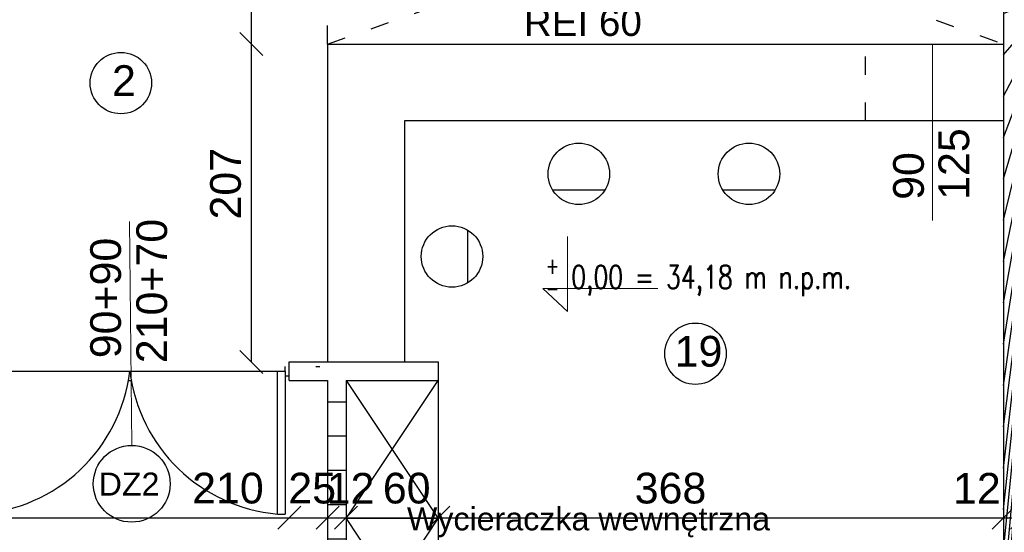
# Model space of a CAD drawing. Header units: millimetres. Extents: x 6197 to 108098, y 4257 to 29730.
# Tile 42 of 148: x 20131 to 20772, y 10089 to 10422. Entities that reach past the tile are written whole.
import ezdxf

# ---------------------------------------------------------------- set-up
doc = ezdxf.new("R2010")
doc.units = ezdxf.units.MM
doc.linetypes.add('ACAD_ISO03W100', pattern=[30, 12, -18])
doc.layers.add('&_opisy_100', color=51, linetype='Continuous', lineweight=20)
doc.layers.add('R-TAB', color=1, linetype='Continuous')
doc.styles.add('Romans', font='romans.shx', dxfattribs={"width": 0.75})
doc.styles.get("Standard").update_dxf_attribs({"font": 'arial.ttf'})
doc.dimstyles.new('ISO-25', dxfattribs={"dimtxt": 2.5, "dimasz": 2.5, "dimexe": 1.25, "dimexo": 0.625, "dimtad": 1, "dimtxsty": 'Standard', "dimcen": 2.5, "dimadec": 0, "dimazin": 0, "dimtfac": 1, "dimtmove": 0, "dimatfit": 3, "dimfxl": 1, "dimarcsym": 0})

# ---------------------------------------------------------------- blocks, each defined once
blk = doc.blocks.new('_Oblique')
at = {"color": 0, "linetype": 'ByBlock', "lineweight": -2}
blk.add_line((-0.5, -0.5), (0.5, 0.5), dxfattribs=at)
blk = doc.blocks.new('*D667')
at = {"color": 0, "lineweight": -2, "transparency": 16777216}
blk.add_line((20281.68452816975, 10406.62654181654), (20281.68452816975, 10561.62654145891), dxfattribs=at)
at = {"layer": 'Defpoints', "color": 0, "transparency": 16777216}
for p in [(20281.68452816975, 10561.62654145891), (20309.89819794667, 10561.62654145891), (20331.3306718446, 10406.62654181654)]:
    blk.add_point(p, dxfattribs=at)
at = {"color": 0, "lineweight": -2, "transparency": 16777216, "xscale": 15, "yscale": 15, "zscale": 15}
for p, rotation in [((20281.68452816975, 10561.62654145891), 90), ((20281.68452816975, 10406.62654181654), 270)]:
    blk.add_blockref('_Oblique', p, dxfattribs=dict(at, rotation=rotation))
at = {"color": 0, "transparency": 16777216, "insert": (20305.89341813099, 10479.67760416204), "char_height": 20, "attachment_point": 5, "rotation": 90}
blk.add_mtext('155', dxfattribs=at)
blk = doc.blocks.new('*D668')
at = {"color": 0, "lineweight": -2, "transparency": 16777216}
blk.add_line((20281.68452912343, 10199.62654193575), (20281.68452912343, 10406.62654181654), dxfattribs=at)
at = {"layer": 'Defpoints', "color": 0, "transparency": 16777216}
for p in [(20281.68452912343, 10406.62654181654), (20331.33067422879, 10406.62654181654), (20331.33067422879, 10199.62654193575)]:
    blk.add_point(p, dxfattribs=at)
at = {"color": 0, "lineweight": -2, "transparency": 16777216, "xscale": 15, "yscale": 15, "zscale": 15}
for p, rotation in [((20281.68452912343, 10406.62654181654), 90), ((20281.68452912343, 10199.62654193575), 270)]:
    blk.add_blockref('_Oblique', p, dxfattribs=dict(at, rotation=rotation))
at = {"color": 0, "transparency": 16777216, "insert": (20264.98871904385, 10315.67760451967), "char_height": 20, "attachment_point": 5, "rotation": 90}
blk.add_mtext('207', dxfattribs=at)
blk = doc.blocks.new('*D673')
at = {"color": 0, "lineweight": -2, "transparency": 16777216}
blk.add_line((20988.10555845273, 10406.62654193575), (20988.10555845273, 10561.62653895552), dxfattribs=at)
at = {"layer": 'Defpoints', "color": 0, "transparency": 16777216}
for p in [(20900.33067422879, 10561.62653895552), (20988.10555845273, 10561.62653895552), (20771.33067422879, 10406.62654193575)]:
    blk.add_point(p, dxfattribs=at)
at = {"color": 0, "lineweight": -2, "transparency": 16777216, "xscale": 15, "yscale": 15, "zscale": 15}
for p, rotation in [((20988.10555845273, 10561.62653895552), 90), ((20988.10555845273, 10406.62654193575), 270)]:
    blk.add_blockref('_Oblique', p, dxfattribs=dict(at, rotation=rotation))
at = {"color": 0, "transparency": 16777216, "insert": (20971.40973931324, 10492.00530608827), "char_height": 20, "attachment_point": 5, "rotation": 90}
blk.add_mtext('155', dxfattribs=at)
blk = doc.blocks.new('*D674')
at = {"color": 0, "lineweight": -2, "transparency": 16777216}
blk.add_line((20988.10556083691, 10356.62654193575), (20988.10556083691, 10406.62654193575), dxfattribs=at)
at = {"layer": 'Defpoints', "color": 0, "transparency": 16777216}
for p in [(20771.33067422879, 10406.62654193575), (20988.10556083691, 10406.62654193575), (20771.33067422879, 10356.62654193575)]:
    blk.add_point(p, dxfattribs=at)
at = {"color": 0, "lineweight": -2, "transparency": 16777216, "xscale": 15, "yscale": 15, "zscale": 15}
for p, rotation in [((20988.10556083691, 10406.62654193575), 90), ((20988.10556083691, 10356.62654193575), 270)]:
    blk.add_blockref('_Oblique', p, dxfattribs=dict(at, rotation=rotation))
at = {"color": 0, "transparency": 16777216, "insert": (20971.40973931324, 10386.54111477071), "char_height": 20, "attachment_point": 5, "rotation": 90}
blk.add_mtext('50', dxfattribs=at)
blk = doc.blocks.new('*D675')
at = {"color": 0, "lineweight": -2, "transparency": 16777216}
blk.add_line((20988.10556274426, 10007.62654169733), (20988.10556274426, 10356.62654193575), dxfattribs=at)
at = {"layer": 'Defpoints', "color": 0, "transparency": 16777216}
for p in [(20771.33067422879, 10356.62654193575), (20988.10556274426, 10356.62654193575), (20771.33067422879, 10007.62654169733)]:
    blk.add_point(p, dxfattribs=at)
at = {"color": 0, "lineweight": -2, "transparency": 16777216, "xscale": 15, "yscale": 15, "zscale": 15}
for p, rotation in [((20988.10556274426, 10356.62654193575), 90), ((20988.10556274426, 10007.62654169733), 270)]:
    blk.add_blockref('_Oblique', p, dxfattribs=dict(at, rotation=rotation))
at = {"color": 0, "transparency": 16777216, "insert": (20971.40973931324, 10199.58549793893), "char_height": 20, "attachment_point": 5, "rotation": 90}
blk.add_mtext('349', dxfattribs=at)
blk = doc.blocks.new('*D714')
at = {"color": 0, "lineweight": -2, "transparency": 16777216}
blk.add_line((20096.3306820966, 10098.20138415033), (20306.33068233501, 10098.20138415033), dxfattribs=at)
at = {"layer": 'Defpoints', "color": 0, "transparency": 16777216}
for p in [(20096.3306820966, 10187.62654193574), (20306.33068233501, 10187.62654193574), (20306.33068233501, 10098.20138415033)]:
    blk.add_point(p, dxfattribs=at)
at = {"color": 0, "lineweight": -2, "transparency": 16777216, "xscale": 15, "yscale": 15, "zscale": 15, "rotation": 180}
blk.add_blockref('_Oblique', (20096.3306820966, 10098.20138415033), dxfattribs=at)
at = {"color": 0, "lineweight": -2, "transparency": 16777216, "xscale": 15, "yscale": 15, "zscale": 15}
blk.add_blockref('_Oblique', (20306.33068233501, 10098.20138415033), dxfattribs=at)
at = {"color": 0, "transparency": 16777216, "insert": (20266.43029576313, 10117.34516724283), "char_height": 20, "attachment_point": 5}
blk.add_mtext('210', dxfattribs=at)
blk = doc.blocks.new('*D715')
at = {"color": 0, "lineweight": -2, "transparency": 16777216}
blk.add_line((20306.3306820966, 10098.20138415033), (20331.3306809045, 10098.20138415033), dxfattribs=at)
at = {"layer": 'Defpoints', "color": 0, "transparency": 16777216}
for p in [(20306.3306820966, 10187.62654193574), (20331.3306809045, 10187.62654181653), (20331.3306809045, 10098.20138415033)]:
    blk.add_point(p, dxfattribs=at)
at = {"color": 0, "lineweight": -2, "transparency": 16777216, "xscale": 15, "yscale": 15, "zscale": 15, "rotation": 180}
blk.add_blockref('_Oblique', (20306.3306820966, 10098.20138415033), dxfattribs=at)
at = {"color": 0, "lineweight": -2, "transparency": 16777216, "xscale": 15, "yscale": 15, "zscale": 15}
blk.add_blockref('_Oblique', (20331.3306809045, 10098.20138415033), dxfattribs=at)
at = {"color": 0, "transparency": 16777216, "insert": (20321.27780252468, 10117.34516724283), "char_height": 20, "attachment_point": 5}
blk.add_mtext('25', dxfattribs=at)
blk = doc.blocks.new('*D716')
at = {"color": 0, "lineweight": -2, "transparency": 16777216}
blk.add_line((20331.33068185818, 10098.20138546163), (20343.33068233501, 10098.20138546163), dxfattribs=at)
at = {"layer": 'Defpoints', "color": 0, "transparency": 16777216}
for p in [(20331.33068185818, 10187.62654324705), (20343.33068233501, 10187.62654312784), (20343.33068233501, 10098.20138546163)]:
    blk.add_point(p, dxfattribs=at)
at = {"color": 0, "lineweight": -2, "transparency": 16777216, "xscale": 15, "yscale": 15, "zscale": 15, "rotation": 180}
blk.add_blockref('_Oblique', (20331.33068185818, 10098.20138546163), dxfattribs=at)
at = {"color": 0, "lineweight": -2, "transparency": 16777216, "xscale": 15, "yscale": 15, "zscale": 15}
blk.add_blockref('_Oblique', (20343.33068233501, 10098.20138546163), dxfattribs=at)
at = {"color": 0, "transparency": 16777216, "insert": (20346.27780228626, 10117.34516855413), "char_height": 20, "attachment_point": 5}
blk.add_mtext('12', dxfattribs=at)
blk = doc.blocks.new('*D717')
at = {"color": 0, "lineweight": -2, "transparency": 16777216}
blk.add_line((20343.33068376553, 10098.20138546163), (20403.33068233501, 10098.20138546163), dxfattribs=at)
at = {"layer": 'Defpoints', "color": 0, "transparency": 16777216}
for p in [(20343.33068376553, 10187.62654324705), (20403.33068233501, 10187.62654193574), (20403.33068233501, 10098.20138546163)]:
    blk.add_point(p, dxfattribs=at)
at = {"color": 0, "lineweight": -2, "transparency": 16777216, "xscale": 15, "yscale": 15, "zscale": 15, "rotation": 180}
blk.add_blockref('_Oblique', (20343.33068376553, 10098.20138546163), dxfattribs=at)
at = {"color": 0, "lineweight": -2, "transparency": 16777216, "xscale": 15, "yscale": 15, "zscale": 15}
blk.add_blockref('_Oblique', (20403.33068233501, 10098.20138546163), dxfattribs=at)
at = {"color": 0, "transparency": 16777216, "insert": (20382.8041020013, 10117.34516855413), "char_height": 20, "attachment_point": 5}
blk.add_mtext('60', dxfattribs=at)
blk = doc.blocks.new('*D718')
at = {"color": 0, "lineweight": -2, "transparency": 16777216}
blk.add_line((20403.33068376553, 10098.20138546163), (20771.33067422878, 10098.20138546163), dxfattribs=at)
at = {"layer": 'Defpoints', "color": 0, "transparency": 16777216}
for p in [(20403.33068376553, 10187.62654324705), (20771.33067422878, 10187.62654193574), (20771.33067422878, 10098.20138546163)]:
    blk.add_point(p, dxfattribs=at)
at = {"color": 0, "lineweight": -2, "transparency": 16777216, "xscale": 15, "yscale": 15, "zscale": 15, "rotation": 180}
blk.add_blockref('_Oblique', (20403.33068376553, 10098.20138546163), dxfattribs=at)
at = {"color": 0, "lineweight": -2, "transparency": 16777216, "xscale": 15, "yscale": 15, "zscale": 15}
blk.add_blockref('_Oblique', (20771.33067422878, 10098.20138546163), dxfattribs=at)
at = {"color": 0, "transparency": 16777216, "insert": (20554.52253204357, 10117.34516855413), "char_height": 20, "attachment_point": 5}
blk.add_mtext('368', dxfattribs=at)
blk = doc.blocks.new('*D719')
at = {"color": 0, "lineweight": -2, "transparency": 16777216}
blk.add_line((20771.33067565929, 10098.20138689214), (20783.33067422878, 10098.20138689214), dxfattribs=at)
at = {"layer": 'Defpoints', "color": 0, "transparency": 16777216}
for p in [(20783.33067422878, 10224.62654169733), (20771.33067565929, 10187.62654467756), (20783.33067422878, 10098.20138689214)]:
    blk.add_point(p, dxfattribs=at)
at = {"color": 0, "lineweight": -2, "transparency": 16777216, "xscale": 15, "yscale": 15, "zscale": 15, "rotation": 180}
blk.add_blockref('_Oblique', (20771.33067565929, 10098.20138689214), dxfattribs=at)
at = {"color": 0, "lineweight": -2, "transparency": 16777216, "xscale": 15, "yscale": 15, "zscale": 15}
blk.add_blockref('_Oblique', (20783.33067422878, 10098.20138689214), dxfattribs=at)
at = {"color": 0, "transparency": 16777216, "insert": (20753.95181423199, 10117.34516998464), "char_height": 20, "attachment_point": 5}
blk.add_mtext('12', dxfattribs=at)

msp = doc.modelspace()

# ---------------------------------------------------------------- hatches: boundary and pattern name
h = msp.add_hatch()
h.set_pattern_fill('ANSI31', color=256, scale=5)
h.set_pattern_definition([(45, (-1177844343.7111, -935728472.6591815), (-11.22532015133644, 11.22532015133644), [])])
h.paths.add_polyline_path([(20783.33067422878, 10441.62654181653), (20771.33067422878, 10441.62654181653), (20771.33067422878, 10007.62654169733), (20783.33067422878, 10007.62654169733)])
h.paths.add_polyline_path([(20403.33068233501, 10199.62654193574), (20306.33068233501, 10199.62654193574), (20306.33068233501, 10187.62654181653), (20331.3306820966, 10187.62654193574), (20331.33068233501, 10007.62654193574), (20343.33068233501, 10007.62654193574), (20343.33068233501, 10187.62654193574), (20403.33068233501, 10187.62654193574)])
h = msp.add_hatch()
h.set_pattern_fill('ANSI31', color=256, scale=5)
h.set_pattern_definition([(45, (-1177846952.249857, -935728472.6591815), (-11.22532015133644, 11.22532015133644), [])])
h.paths.add_polyline_path([(20516.33067422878, 10007.62654181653), (20516.33067422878, 9967.626541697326), (20576.33067422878, 9967.626541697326), (20576.33067422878, 10007.62654181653)])
h.paths.add_polyline_path([(20666.33067422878, 10007.62654181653), (20666.33067422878, 9967.626541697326), (20730.33068233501, 9967.626541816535), (20730.33068233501, 10007.62654169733)])
h.paths.add_polyline_path([(20426.33067422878, 10007.62654205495), (20426.33067399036, 10007.62654205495), (20425.33068233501, 10007.62654205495), (20425.33068233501, 9967.626541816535), (20426.33067422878, 9967.626541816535)])
h.paths.add_polyline_path([(20348.45289522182, 10006.2597337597), (20652.94470959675, 10006.2597337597), (20652.94470959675, 10112.68197115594), (20348.45289522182, 10112.68197115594)], flags=9)

# ---------------------------------------------------------------- linework, layer by layer
at = {"layer": '&_opisy_100', "color": 0}
msp.add_lwpolyline([(20487.3938186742, 10281.377212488), (20487.3938186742, 10232.3802961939), (20471.33067399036, 10247.41339346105), (20546.2015770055, 10247.41339346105)], dxfattribs=at)
at = {"linetype": 'ACAD_ISO03W100'}
for p, q in [((20331.33067422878, 10406.62654181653), (20331.33067422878, 10561.62654181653)), ((20331.33067422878, 10406.62654181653), (20771.33067422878, 10561.62654181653)), ((20331.33067422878, 10561.62654181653), (20771.33067422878, 10406.62654193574)), ((20681.33067422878, 10356.62654193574), (20681.33067422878, 10406.62654193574))]:
    msp.add_line(p, q, dxfattribs=at)
at = {"lineweight": 30}
for p, q in [((20771.33067422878, 10441.62654181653), (20771.33067422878, 10007.62654169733)), ((20306.33068233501, 10199.62654193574), (20403.33068233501, 10199.62654193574)), ((20306.33068233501, 10187.62654193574), (20306.33068233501, 10199.62654193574)), ((20403.33068233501, 10199.62654193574), (20403.33068233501, 10187.62654193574)), ((20306.33068233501, 10187.62654181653), (20331.3306820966, 10187.62654193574)), ((20331.3306820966, 10187.62654193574), (20331.33068233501, 10007.62654205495)), ((20343.33068233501, 10187.62654193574), (20343.33068233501, 10007.62654205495)), ((20343.33068233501, 10187.62654193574), (20403.33068233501, 10187.62654193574))]:
    msp.add_line(p, q, dxfattribs=at)
for p, q in [((20331.33067422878, 10406.62654181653), (20771.33067422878, 10406.62654193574)), ((20331.33067422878, 10406.62654193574), (20331.33067422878, 10199.62654193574)), ((20771.33067422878, 10406.62654193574), (20771.33067422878, 10356.62654193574)), ((20771.33067422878, 10356.62654193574), (20381.33067422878, 10356.62654193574)), ((20381.33067422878, 10356.62654193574), (20381.33067422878, 10199.62654193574)), ((20771.33067422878, 10356.62654193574), (20681.33067422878, 10356.62654193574)), ((20477.70570331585, 10311.73475035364), (20511.93511587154, 10311.73475035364)), ((20588.46378546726, 10311.73475035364), (20622.69319802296, 10311.73475035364)), ((20422.62943464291, 10251.19561060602), (20422.62943464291, 10285.42502292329)), ((20098.83068233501, 10193.62654193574), (20303.72551089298, 10193.62654193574)), ((20298.72551089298, 10100.62654193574), (20298.72551089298, 10193.62654193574)), ((20303.72551089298, 10193.62654193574), (20303.72551089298, 10196.62654193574)), ((20303.72551089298, 10193.62654193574), (20303.72551089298, 10190.62654193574)), ((20303.72551089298, 10190.62654193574), (20306.22551089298, 10190.62654193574)), ((20303.72551089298, 10190.62654193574), (20303.72551089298, 10100.62654193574)), ((20323.72551089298, 10196.62654193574), (20326.22551089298, 10196.62654193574)), ((20201.68159490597, 10187.62654181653), (20203.48804408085, 10187.62654193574)), ((20343.33068233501, 10097.62654193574), (20403.33068233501, 10187.62654193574)), ((20343.33068233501, 10187.62654193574), (20403.33068233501, 10097.62654193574)), ((20403.33068233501, 10187.62654193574), (20403.33068233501, 10007.62654193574)), ((20298.72551089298, 10100.62654193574), (20303.72551089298, 10100.62654193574)), ((20403.33068233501, 10097.62654193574), (20343.33068233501, 10097.62654193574)), ((20343.33068233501, 10007.62654193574), (20403.33068233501, 10097.62654193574)), ((20343.33068233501, 10097.62654193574), (20403.33068233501, 10007.62654193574))]:
    msp.add_line(p, q)
at = {"lineweight": 20}
for p, q in [((20724.95169526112, 10291.74871524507), (20724.95169526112, 10406.62654193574)), ((20202.40642243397, 10291.01010175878), (20203.81067567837, 10145.29888101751))]:
    msp.add_line(p, q, dxfattribs=at)
for centre, radius in [((20196.75005560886, 10381.20307298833), 20), ((20494.82040935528, 10322.08302696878), 20), ((20605.57849150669, 10322.08302696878), 20), ((20412.28115802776, 10268.31031664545), 20), ((20570.74059420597, 10204.97056778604), 20), ((20203.81067567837, 10120.29888101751), 25)]:
    msp.add_circle(centre, radius)
for centre, radius, start, end in [((20097.46831184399, 10206.31003984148), 105.8748387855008, 273.4451739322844, 353.1196061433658), ((20308.09917026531, 10206.51517554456), 106.3027195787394, 186.9639416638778, 264.9411520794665)]:
    msp.add_arc(centre, radius, start, end)

# ---------------------------------------------------------------- texts
at = {"layer": '&_opisy_100', "color": 0, "insert": (20473.41444283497, 10267.54500504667), "char_height": 15, "width": 420.6382812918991, "attachment_point": 1, "rotation": 359.99999780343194, "style": 'Romans'}
msp.add_mtext('\\A1;{\\H0.7x;\\S+^ -;} 0,00 = 34,18 m n.p.m.', dxfattribs=at)
for s, width, insert, char_height, attachment_point in [('\\pi37.22769;Wyłaz ze schodami \\P\\pi39.8;składanymi o wym. \\P\\pi84.42551;75x130 cm \\P\\pi20.68881;o odporności ogniowej \\P\\pi107.67448;REI 60', 289.0433739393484, (20351.33129268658, 10549.92522259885), 18, 1), ('2', 68.36028754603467, (20190.99224143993, 10392.82696624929), 20, 1), ('19', 68.36028754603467, (20557.22610050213, 10216.594461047), 20, 1), ('DZ2', 68.36028754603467, (20221.87456732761, 10127.59937997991), 15, 3), ('\\pi39.64473;Wycieraczka wewnętrzna\\P\\pi25.15633;np. typu ALASKA/STAMATS\\P\\pi9.56799;o wym.  80/160 cm wpuszczona \\P\\pi102.40735;w posadzkę', 314.5418477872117, (20343.33067518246, 10104.9619848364), 15, 1)]:
    msp.add_mtext_dynamic_manual_height_columns(s, width=width, gutter_width=12.5, heights=[0], dxfattribs=dict(insert=insert, char_height=char_height, attachment_point=attachment_point))
at = {"lineweight": 20, "char_height": 20}
for s, width, insert, attachment_point, rotation in [('125', 37.211574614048, (20749.20437794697, 10305.17248233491), 7, 90.00000000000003), ('90', 37.211574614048, (20719.69727307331, 10305.17248233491), 7, 90.00000000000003), ('210+70', 37.211574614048, (20206.81730466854, 10198.81974574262), 1, 89.99999999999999), ('\\pt0,20;90+90', 98.90418893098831, (20176.80784302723, 10202.04576047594), 1, 89.99999999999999)]:
    msp.add_mtext_dynamic_manual_height_columns(s, width=width, gutter_width=12.5, heights=[0], dxfattribs=dict(at, insert=insert, attachment_point=attachment_point, rotation=rotation))
at = {"layer": 'R-TAB', "color": 0, "ltscale": 24, "insert": (8032.76928027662, 10191.37113295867), "char_height": 30, "width": 2065.84350681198, "attachment_point": 1}
msp.add_mtext('\\pi798.17073;ELEWACJA PÓŁNOCNA', dxfattribs=at)

# ---------------------------------------------------------------- dimensions: what is measured, and where the dimension line sits
for base, p1, p2, picture, middle in [((20281.68452816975, 10561.62654145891), (20331.3306718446, 10406.62654181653), (20309.89819794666, 10561.62654145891), '*D667', (20305.89341813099, 10479.67760416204)), ((20988.10555845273, 10561.62653895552), (20771.33067422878, 10406.62654193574), (20900.33067422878, 10561.62653895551), '*D673', (20971.40973931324, 10492.00530608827)), ((20281.68452912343, 10406.62654181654), (20331.33067422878, 10199.62654193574), (20331.33067422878, 10406.62654181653), '*D668', (20264.98871904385, 10315.67760451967)), ((20988.10556083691, 10406.62654193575), (20771.33067422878, 10356.62654193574), (20771.33067422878, 10406.62654193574), '*D674', (20971.40973931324, 10386.54111477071)), ((20988.10556274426, 10356.62654193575), (20771.33067422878, 10007.62654169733), (20771.33067422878, 10356.62654193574), '*D675', (20971.40973931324, 10199.58549793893))]:
    dim = msp.add_linear_dim(base=base, p1=p1, p2=p2, angle=90, dimstyle='ISO-25', override={"dimtxt": 20, "dimasz": 15, "dimblk1": 'Oblique', "dimblk2": 'Oblique', "dimsah": 1, "dimse1": 1, "dimse2": 1, "dimtmove": 2})
    dim.commit()
    dim.dimension.update_dxf_attribs({"geometry": picture, "text_midpoint": middle, "dimtype": 160})
for base, p1, p2, picture, middle in [((20783.33067422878, 10098.20138689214), (20771.33067565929, 10187.62654467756), (20783.33067422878, 10224.62654169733), '*D719', (20753.95181423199, 10117.34516998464)), ((20306.33068233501, 10098.20138415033), (20096.3306820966, 10187.62654193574), (20306.33068233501, 10187.62654193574), '*D714', (20266.43029576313, 10117.34516724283)), ((20331.3306809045, 10098.20138415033), (20306.3306820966, 10187.62654193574), (20331.3306809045, 10187.62654181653), '*D715', (20321.27780252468, 10117.34516724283)), ((20343.33068233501, 10098.20138546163), (20331.33068185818, 10187.62654324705), (20343.33068233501, 10187.62654312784), '*D716', (20346.27780228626, 10117.34516855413)), ((20403.33068233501, 10098.20138546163), (20343.33068376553, 10187.62654324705), (20403.33068233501, 10187.62654193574), '*D717', (20382.8041020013, 10117.34516855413)), ((20771.33067422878, 10098.20138546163), (20403.33068376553, 10187.62654324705), (20771.33067422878, 10187.62654193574), '*D718', (20554.52253204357, 10117.34516855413))]:
    dim = msp.add_linear_dim(base=base, p1=p1, p2=p2, dimstyle='ISO-25', override={"dimtxt": 20, "dimasz": 15, "dimblk1": 'Oblique', "dimblk2": 'Oblique', "dimsah": 1, "dimse1": 1, "dimse2": 1, "dimtmove": 2})
    dim.commit()
    dim.dimension.update_dxf_attribs({"geometry": picture, "text_midpoint": middle, "dimtype": 160})

doc.saveas('drawing.dxf')
